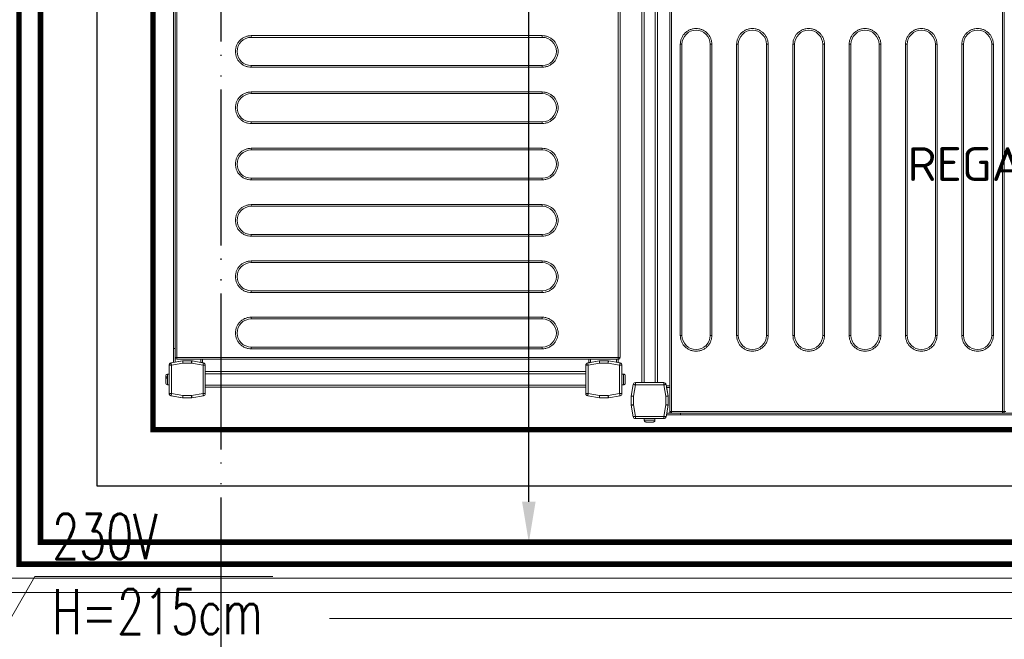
# Model space of a CAD drawing. Header units: metres. Extents: x 5541655 to 5588333, y 5589641 to 5627331.
# Tile 36 of 57: x 5585452 to 5585539, y 5626014 to 5626069. Entities that reach past the tile are written whole.
import ezdxf

# ---------------------------------------------------------------- set-up
doc = ezdxf.new("R2010")
doc.units = ezdxf.units.M
doc.header["$MEASUREMENT"] = 0
doc.linetypes.add('ACAD_ISO10W100', pattern=[18, 12, -3, 0, -3])
doc.layers.get('0').update_dxf_attribs({"linetype": 'CONTINUOUS', "lineweight": 18})
doc.layers.get('Defpoints').update_dxf_attribs({"linetype": 'CONTINUOUS'})
for name, color, linetype in [('2D- Siatka Modularna', 7, 'ACAD_ISO10W100'), ('Budowlane - Sciany Wew', 7, 'CONTINUOUS'), ('Komory', 132, 'CONTINUOUS'), ('Ściany', 51, 'CONTINUOUS')]:
    doc.layers.add(name, color=color, linetype=linetype)
doc.layers.add('CHLODNICTWO', color=94, linetype='CONTINUOUS', lineweight=20)
doc.layers.add('Regały', color=7, linetype='CONTINUOUS', true_color=0x00f000)
doc.styles.add('Arch-Dim', font='romans.shx', dxfattribs={"width": 0.75})
doc.styles.add('RomanS', font='romans.shx')
doc.linetypes.add('BATTING', pattern='A,0.0001,-0.1,[134,ltypeshp.shx,S=0.1,R=0,X=-0.1,Y=0],-0.2,[134,ltypeshp.shx,S=0.1,R=180,X=0.1,Y=0],-0.1', length=0.4001)
doc.linetypes.add('ZIGZAG', pattern='A,0.0001,-0.2,[131,ltypeshp.shx,S=0.2,R=0,X=-0.2,Y=0],-0.4,[131,ltypeshp.shx,S=0.2,R=180,X=0.2,Y=0],-0.2', length=0.8001)
doc.dimstyles.new('Standard 50', dxfattribs={"dimscale": 20, "dimtxt": 0.18, "dimasz": 0.18, "dimexe": 0.18, "dimexo": 0.0625, "dimgap": 0.09, "dimtad": 1, "dimdec": 1, "dimzin": 0, "dimdsep": 46, "dimtxsty": 'Arch-Dim', "dimcen": 0.09, "dimclrd": 2, "dimclre": 2, "dimclrt": 1, "dimadec": 0, "dimazin": 0, "dimtfac": 1, "dimtdec": 1, "dimtofl": 0, "dimtmove": 0, "dimatfit": 3, "dimfxl": 1, "dimtolj": 1, "dimtzin": 0, "dimarcsym": 0})

# ---------------------------------------------------------------- blocks, each defined once
blk = doc.blocks.new('*D500')
at = {"color": 2, "lineweight": -2}
for p, q in [((0, 1.25), (0, 46.971)), ((180, 1.25), (180, 46.971)), ((176.4, 43.371), (3.6, 43.371))]:
    blk.add_line(p, q, dxfattribs=at)
at = {"color": 2}
for points in [[(3.6, 43.971), (3.6, 42.771), (0, 43.371)], [(176.4, 42.771), (176.4, 43.971), (180, 43.371)]]:
    blk.add_solid(points, dxfattribs=at)
at = {"layer": 'Defpoints', "color": 0}
for p in [(0, 43.371), (0, 0), (180, 0)]:
    blk.add_point(p, dxfattribs=at)
at = {"color": 1, "insert": (90, 46.994), "char_height": 3.6, "attachment_point": 5, "style": 'Arch-Dim'}
blk.add_mtext('\\A1;180.0', dxfattribs=at)
blk = doc.blocks.new('*U51')
at = {"lineweight": 15}
for p, q in [((3.433, -0.665), (3.433, -39.865)), ((3.583, -0.665), (3.583, -39.865)), ((32.983, -39.865), (32.983, -0.665)), ((33.133, -0.665), (33.133, -39.865)), ((0.942, -3.509), (0.942, -37.3)), ((1.142, -3.509), (1.142, -37.3)), ((2.142, -3.509), (2.142, -37.3)), ((2.342, -3.509), (2.342, -37.3)), ((0.182, -37.465), (0, -38.5)), ((0, -38.5), (0.182, -37.465)), ((0.379, -37.5), (0.2, -38.517)), ((0.379, -37.3), (0.379, -37.5)), ((2.904, -37.3), (0.379, -37.3)), ((2.904, -37.5), (0.379, -37.5)), ((2.904, -37.5), (2.904, -37.3)), ((3.083, -38.517), (2.904, -37.5)), ((3.283, -38.5), (3.101, -37.465)), ((3.433, -37.575), (3.125, -37.575)), ((3.151, -37.725), (3.283, -38.475)), ((3.433, -37.725), (3.151, -37.725)), ((0, -38.5), (0, -39.283)), ((0, -39.3), (0, -38.5)), ((0, -39.283), (0.2, -39.283)), ((0.182, -40.335), (0, -39.3)), ((0.003, -39.317), (0.182, -40.335)), ((0.2, -38.517), (0.2, -39.283)), ((0.2, -39.283), (0.379, -40.3)), ((2.904, -40.3), (3.083, -39.283)), ((3.083, -39.283), (3.083, -38.517)), ((3.083, -39.283), (3.283, -39.283)), ((3.101, -40.335), (3.28, -39.317)), ((3.283, -39.3), (3.28, -39.317)), ((3.283, -38.475), (3.283, -38.5)), ((3.283, -39.283), (3.283, -38.5)), ((3.283, -39.283), (3.283, -39.3)), ((4.383, -40.175), (3.129, -40.175)), ((4.383, -40.025), (3.155, -40.025)), ((3.433, -39.865), (3.583, -39.865)), ((3.583, -39.865), (32.983, -39.865)), ((3.583, -39.865), (3.583, -40.012)), ((3.583, -40.012), (3.583, -40.015)), ((3.583, -40.015), (32.983, -40.015)), ((4.383, -40.015), (4.383, -40.025)), ((111.583, -40.025), (4.383, -40.025)), ((4.383, -40.025), (4.383, -40.175)), ((111.583, -40.175), (4.383, -40.175)), ((32.983, -39.865), (33.133, -39.865)), ((32.983, -40.012), (32.983, -39.865)), ((32.983, -40.015), (32.983, -40.012)), ((33.133, -39.865), (33.283, -39.865)), ((0.379, -40.3), (0.379, -40.5)), ((0.379, -40.3), (2.904, -40.3)), ((0.379, -40.5), (2.904, -40.5)), ((1.167, -40.5), (1.167, -40.65)), ((1.167, -40.65), (2.117, -40.65)), ((1.17, -40.68), (1.173, -40.68)), ((2.11, -40.68), (2.114, -40.68)), ((2.117, -40.65), (2.117, -40.5)), ((2.904, -40.5), (2.904, -40.3))]:
    blk.add_line(p, q, dxfattribs=at)
at = {"color": 253, "lineweight": 15, "true_color": 0xa6a6a6}
for p, q in [((4.363, -33.115), (4.363, -7.265)), ((4.363, -7.265), (4.513, -7.265)), ((4.513, -33.115), (4.513, -7.265)), ((7.013, -7.265), (7.013, -33.115)), ((7.163, -7.265), (7.013, -7.265)), ((7.163, -7.265), (7.163, -33.115)), ((9.363, -33.115), (9.363, -7.265)), ((9.363, -7.265), (9.513, -7.265)), ((9.513, -33.115), (9.513, -7.265)), ((12.013, -7.265), (12.013, -33.115)), ((12.163, -7.265), (12.013, -7.265)), ((12.163, -7.265), (12.163, -33.115)), ((14.363, -33.115), (14.363, -7.265)), ((14.363, -7.265), (14.513, -7.265)), ((14.513, -33.115), (14.513, -7.265)), ((17.013, -7.265), (17.013, -33.115)), ((17.163, -7.265), (17.013, -7.265)), ((17.163, -7.265), (17.163, -33.115)), ((19.363, -33.115), (19.363, -7.265)), ((19.363, -7.265), (19.513, -7.265)), ((19.513, -33.115), (19.513, -7.265)), ((22.013, -7.265), (22.013, -33.115)), ((22.163, -7.265), (22.013, -7.265)), ((22.163, -7.265), (22.163, -33.115)), ((24.363, -33.115), (24.363, -7.265)), ((24.363, -7.265), (24.513, -7.265)), ((24.513, -33.115), (24.513, -7.265)), ((27.013, -7.265), (27.013, -33.115)), ((27.163, -7.265), (27.013, -7.265)), ((27.163, -7.265), (27.163, -33.115)), ((29.363, -33.115), (29.363, -7.265)), ((29.363, -7.265), (29.513, -7.265)), ((29.513, -33.115), (29.513, -7.265)), ((32.013, -7.265), (32.013, -33.115)), ((32.163, -7.265), (32.013, -7.265)), ((32.163, -7.265), (32.163, -33.115)), ((4.513, -33.115), (4.363, -33.115)), ((7.163, -33.115), (7.013, -33.115)), ((9.513, -33.115), (9.363, -33.115)), ((12.163, -33.115), (12.013, -33.115)), ((14.513, -33.115), (14.363, -33.115)), ((17.163, -33.115), (17.013, -33.115)), ((19.513, -33.115), (19.363, -33.115)), ((22.163, -33.115), (22.013, -33.115)), ((24.513, -33.115), (24.363, -33.115)), ((27.163, -33.115), (27.013, -33.115)), ((29.513, -33.115), (29.363, -33.115)), ((32.163, -33.115), (32.013, -33.115))]:
    blk.add_line(p, q, dxfattribs=at)
at = {"lineweight": 15, "flags": 128}
for points in [[(0.379, -37.5), (0.341, -37.493), (0.304, -37.487), (0.27, -37.481), (0.24, -37.475), (0.216, -37.471), (0.197, -37.468), (0.186, -37.466), (0.182, -37.465)], [(3.101, -37.465), (3.097, -37.466), (3.086, -37.468), (3.068, -37.471), (3.043, -37.475), (3.013, -37.481), (2.979, -37.487), (2.942, -37.493), (2.904, -37.5)], [(3.125, -37.575), (3.125, -37.578), (3.127, -37.586), (3.129, -37.6), (3.132, -37.619), (3.136, -37.642), (3.141, -37.668), (3.146, -37.696), (3.151, -37.725)], [(0, -38.5), (0.004, -38.5), (0.015, -38.501), (0.034, -38.503), (0.059, -38.505), (0.089, -38.508), (0.123, -38.511), (0.161, -38.514), (0.2, -38.517)], [(0.2, -39.283), (0.162, -39.289), (0.125, -39.296), (0.091, -39.302), (0.061, -39.307), (0.036, -39.311), (0.018, -39.315), (0.007, -39.317), (0.003, -39.317)], [(3.083, -38.517), (3.118, -38.514), (3.152, -38.512), (3.183, -38.509), (3.212, -38.506), (3.236, -38.504), (3.256, -38.502), (3.271, -38.501), (3.28, -38.5), (3.283, -38.5)], [(3.28, -39.317), (3.276, -39.317), (3.265, -39.315), (3.247, -39.311), (3.222, -39.307), (3.193, -39.302), (3.159, -39.296), (3.122, -39.289), (3.083, -39.283)], [(0.182, -40.335), (0.186, -40.334), (0.197, -40.332), (0.216, -40.329), (0.24, -40.325), (0.27, -40.319), (0.304, -40.313), (0.341, -40.307), (0.379, -40.3)], [(2.904, -40.3), (2.942, -40.307), (2.979, -40.313), (3.013, -40.319), (3.043, -40.325), (3.068, -40.329), (3.086, -40.332), (3.097, -40.334), (3.101, -40.335)]]:
    blk.add_lwpolyline(points, dxfattribs=at)
at = {"color": 253, "lineweight": 15, "true_color": 0xa6a6a6}
for centre, start, end in [((5.763, -7.265), 0, 180), ((10.763, -7.265), 0, 180), ((15.763, -7.265), 0, 180), ((20.763, -7.265), 0, 180), ((25.763, -7.265), 0, 180), ((30.763, -7.265), 0, 180), ((5.763, -33.115), 180, 0), ((10.763, -33.115), 180, 0), ((15.763, -33.115), 180, 0), ((20.763, -33.115), 180, 0), ((25.763, -33.115), 180, 0), ((30.763, -33.115), 180, 0)]:
    blk.add_arc(centre, 1.25, start, end, dxfattribs=at)
at = {"lineweight": 15}
for centre, radius, start, end in [((0.379, -37.5), 0.2, 90, 170), ((0.379, -37.5), 0.2, 90, 170), ((2.904, -37.5), 0.2, 10, 90), ((0.2, -39.283), 0.2, 180, 190), ((3.083, -39.283), 0.2, 350, 0), ((0.379, -40.3), 0.2, 190, 270), ((0.379, -40.3), 0.2, 190, 270), ((1.317, -40.65), 0.15, 180, 191.53696), ((1.967, -40.65), 0.15, 348.46304, 0), ((2.904, -40.3), 0.2, 270, 350)]:
    blk.add_arc(centre, radius, start, end, dxfattribs=at)
at = {"color": 253, "lineweight": 15, "true_color": 0xa6a6a6}
for points, knots in [([(4.363, -7.265), (4.368, -7.18), (4.377, -7.004), (4.455, -6.743), (4.584, -6.492), (4.766, -6.268), (4.99, -6.086), (5.241, -5.956), (5.502, -5.881), (5.763, -5.857), (6.024, -5.881), (6.285, -5.956), (6.536, -6.086), (6.76, -6.268), (6.942, -6.492), (7.071, -6.743), (7.149, -7.004), (7.159, -7.18), (7.163, -7.265)], [0, 0, 0, 0, 0.058258, 0.120006, 0.18432, 0.25, 0.31568, 0.379994, 0.441742, 0.5, 0.558258, 0.620006, 0.68432, 0.75, 0.81568, 0.879994, 0.941742, 1, 1, 1, 1]), ([(9.363, -7.265), (9.368, -7.18), (9.377, -7.004), (9.455, -6.743), (9.584, -6.492), (9.766, -6.268), (9.99, -6.086), (10.241, -5.956), (10.502, -5.881), (10.763, -5.857), (11.024, -5.881), (11.285, -5.956), (11.536, -6.086), (11.76, -6.268), (11.942, -6.492), (12.071, -6.743), (12.149, -7.004), (12.159, -7.18), (12.163, -7.265)], [0, 0, 0, 0, 0.058258, 0.120006, 0.18432, 0.25, 0.31568, 0.379994, 0.441742, 0.5, 0.558258, 0.620006, 0.68432, 0.75, 0.81568, 0.879994, 0.941742, 1, 1, 1, 1]), ([(14.363, -7.265), (14.368, -7.18), (14.377, -7.004), (14.455, -6.743), (14.584, -6.492), (14.766, -6.268), (14.99, -6.086), (15.241, -5.956), (15.502, -5.881), (15.763, -5.857), (16.024, -5.881), (16.285, -5.956), (16.536, -6.086), (16.76, -6.268), (16.942, -6.492), (17.071, -6.743), (17.149, -7.004), (17.159, -7.18), (17.163, -7.265)], [0, 0, 0, 0, 0.058258, 0.120006, 0.18432, 0.25, 0.31568, 0.379994, 0.441742, 0.5, 0.558258, 0.620006, 0.68432, 0.75, 0.81568, 0.879994, 0.941742, 1, 1, 1, 1]), ([(19.363, -7.265), (19.368, -7.18), (19.377, -7.004), (19.455, -6.743), (19.584, -6.492), (19.766, -6.268), (19.99, -6.086), (20.241, -5.956), (20.502, -5.881), (20.763, -5.857), (21.024, -5.881), (21.285, -5.956), (21.536, -6.086), (21.76, -6.268), (21.942, -6.492), (22.071, -6.743), (22.149, -7.004), (22.159, -7.18), (22.163, -7.265)], [0, 0, 0, 0, 0.058258, 0.120006, 0.18432, 0.25, 0.31568, 0.379994, 0.441742, 0.5, 0.558258, 0.620006, 0.68432, 0.75, 0.81568, 0.879994, 0.941742, 1, 1, 1, 1]), ([(24.363, -7.265), (24.368, -7.18), (24.377, -7.004), (24.455, -6.743), (24.584, -6.492), (24.766, -6.268), (24.99, -6.086), (25.241, -5.956), (25.502, -5.881), (25.763, -5.857), (26.024, -5.881), (26.285, -5.956), (26.536, -6.086), (26.76, -6.268), (26.942, -6.492), (27.071, -6.743), (27.149, -7.004), (27.159, -7.18), (27.163, -7.265)], [0, 0, 0, 0, 0.058258, 0.120006, 0.18432, 0.25, 0.31568, 0.379994, 0.441742, 0.5, 0.558258, 0.620006, 0.68432, 0.75, 0.81568, 0.879994, 0.941742, 1, 1, 1, 1]), ([(29.363, -7.265), (29.368, -7.18), (29.377, -7.004), (29.455, -6.743), (29.584, -6.492), (29.766, -6.268), (29.99, -6.086), (30.241, -5.956), (30.502, -5.881), (30.763, -5.857), (31.024, -5.881), (31.285, -5.956), (31.536, -6.086), (31.76, -6.268), (31.942, -6.492), (32.071, -6.743), (32.149, -7.004), (32.159, -7.18), (32.163, -7.265)], [0, 0, 0, 0, 0.058258, 0.120006, 0.18432, 0.25, 0.31568, 0.379994, 0.441742, 0.5, 0.558258, 0.620006, 0.68432, 0.75, 0.81568, 0.879994, 0.941742, 1, 1, 1, 1]), ([(7.163, -33.115), (7.159, -33.2), (7.149, -33.376), (7.071, -33.637), (6.942, -33.888), (6.76, -34.112), (6.536, -34.294), (6.285, -34.424), (6.024, -34.499), (5.763, -34.523), (5.502, -34.499), (5.241, -34.424), (4.99, -34.294), (4.766, -34.112), (4.584, -33.888), (4.455, -33.637), (4.377, -33.376), (4.368, -33.2), (4.363, -33.115)], [0, 0, 0, 0, 0.058258, 0.120006, 0.18432, 0.25, 0.31568, 0.379994, 0.441742, 0.5, 0.558258, 0.620006, 0.68432, 0.75, 0.81568, 0.879994, 0.941742, 1, 1, 1, 1]), ([(12.163, -33.115), (12.159, -33.2), (12.149, -33.376), (12.071, -33.637), (11.942, -33.888), (11.76, -34.112), (11.536, -34.294), (11.285, -34.424), (11.024, -34.499), (10.763, -34.523), (10.502, -34.499), (10.241, -34.424), (9.99, -34.294), (9.766, -34.112), (9.584, -33.888), (9.455, -33.637), (9.377, -33.376), (9.368, -33.2), (9.363, -33.115)], [0, 0, 0, 0, 0.058258, 0.120006, 0.18432, 0.25, 0.31568, 0.379994, 0.441742, 0.5, 0.558258, 0.620006, 0.68432, 0.75, 0.81568, 0.879994, 0.941742, 1, 1, 1, 1]), ([(17.163, -33.115), (17.159, -33.2), (17.149, -33.376), (17.071, -33.637), (16.942, -33.888), (16.76, -34.112), (16.536, -34.294), (16.285, -34.424), (16.024, -34.499), (15.763, -34.523), (15.502, -34.499), (15.241, -34.424), (14.99, -34.294), (14.766, -34.112), (14.584, -33.888), (14.455, -33.637), (14.377, -33.376), (14.368, -33.2), (14.363, -33.115)], [0, 0, 0, 0, 0.058258, 0.120006, 0.18432, 0.25, 0.31568, 0.379994, 0.441742, 0.5, 0.558258, 0.620006, 0.68432, 0.75, 0.81568, 0.879994, 0.941742, 1, 1, 1, 1]), ([(22.163, -33.115), (22.159, -33.2), (22.149, -33.376), (22.071, -33.637), (21.942, -33.888), (21.76, -34.112), (21.536, -34.294), (21.285, -34.424), (21.024, -34.499), (20.763, -34.523), (20.502, -34.499), (20.241, -34.424), (19.99, -34.294), (19.766, -34.112), (19.584, -33.888), (19.455, -33.637), (19.377, -33.376), (19.368, -33.2), (19.363, -33.115)], [0, 0, 0, 0, 0.058258, 0.120006, 0.18432, 0.25, 0.31568, 0.379994, 0.441742, 0.5, 0.558258, 0.620006, 0.684321, 0.75, 0.81568, 0.879994, 0.941742, 1, 1, 1, 1]), ([(27.163, -33.115), (27.159, -33.2), (27.149, -33.376), (27.071, -33.637), (26.942, -33.888), (26.76, -34.112), (26.536, -34.294), (26.285, -34.424), (26.024, -34.499), (25.763, -34.523), (25.502, -34.499), (25.241, -34.424), (24.99, -34.294), (24.766, -34.112), (24.584, -33.888), (24.455, -33.637), (24.377, -33.376), (24.368, -33.2), (24.363, -33.115)], [0, 0, 0, 0, 0.058258, 0.1200056, 0.1843204, 0.2500002, 0.3156797, 0.3799945, 0.4417421, 0.4999999, 0.558258, 0.6200056, 0.6843204, 0.7499999, 0.8156797, 0.8799945, 0.941742, 1, 1, 1, 1]), ([(32.163, -33.115), (32.159, -33.2), (32.149, -33.376), (32.071, -33.637), (31.942, -33.888), (31.76, -34.112), (31.536, -34.294), (31.285, -34.424), (31.024, -34.499), (30.763, -34.523), (30.502, -34.499), (30.241, -34.424), (29.99, -34.294), (29.766, -34.112), (29.584, -33.888), (29.455, -33.637), (29.377, -33.376), (29.368, -33.2), (29.363, -33.115)], [0, 0, 0, 0, 0.058258, 0.1200056, 0.1843204, 0.2499999, 0.3156794, 0.3799942, 0.4417421, 0.4999999, 0.5582581, 0.6200057, 0.6843205, 0.7499999, 0.8156797, 0.8799945, 0.941742, 1, 1, 1, 1])]:
    blk.add_open_spline(points, degree=3, knots=knots, dxfattribs=at)
at = {"lineweight": 15}
for points, knots in [([(3.433, -39.863), (3.435, -39.882), (3.439, -39.92), (3.467, -39.96), (3.497, -39.985), (3.523, -40), (3.553, -40.009), (3.573, -40.011), (3.583, -40.012)], [0, 0, 0, 0, 0.238266, 0.485424, 0.612038, 0.739974, 0.869231, 1, 1, 1, 1]), ([(32.983, -40.012), (32.993, -40.011), (33.014, -40.009), (33.043, -40), (33.07, -39.985), (33.1, -39.96), (33.128, -39.92), (33.131, -39.882), (33.133, -39.863)], [0, 0, 0, 0, 0.130769, 0.260023, 0.387959, 0.514574, 0.761734, 1, 1, 1, 1]), ([(1.173, -40.68), (1.178, -40.696), (1.188, -40.728), (1.223, -40.767), (1.268, -40.794), (1.304, -40.798), (1.322, -40.8)], [0, 0, 0, 0, 0.243643, 0.487245, 0.731956, 1, 1, 1, 1]), ([(1.322, -40.8), (1.332, -40.8), (1.353, -40.8), (1.43, -40.8), (1.53, -40.8), (1.642, -40.8), (1.753, -40.8), (1.853, -40.8), (1.93, -40.8), (1.951, -40.8), (1.961, -40.8)], [0, 0, 0, 0, 0.121175, 0.250001, 0.378823, 0.5, 0.621177, 0.749999, 0.878825, 1, 1, 1, 1]), ([(1.961, -40.8), (1.978, -40.798), (2.013, -40.795), (2.058, -40.769), (2.094, -40.73), (2.105, -40.697), (2.11, -40.68)], [0, 0, 0, 0, 0.250219, 0.500551, 0.74815, 1, 1, 1, 1])]:
    blk.add_open_spline(points, degree=3, knots=knots, dxfattribs=at)
at = {"color": 7, "insert": (58, -20.4), "char_height": 3, "width": 116, "attachment_point": 5, "style": 'RomanS'}
blk.add_mtext('REGAŁ CHŁODNICZY MAGAZYNOWY\\P1160x408mm', dxfattribs=at)
blk = doc.blocks.new('*U238')
at = {"lineweight": 15}
for p, q in [((1.726, 0), (1.819, 0)), ((0.182, -0.465), (0, -1.5)), ((0.182, -0.474), (0, -1.509)), ((0.379, -0.509), (0.2, -1.526)), ((2.904, -0.3), (0.379, -0.3)), ((0.379, -0.309), (0.379, -0.509)), ((2.904, -0.309), (0.379, -0.309)), ((2.904, -0.509), (0.379, -0.509)), ((1.167, -0.15), (1.167, -0.3)), ((2.117, -0.15), (1.167, -0.15)), ((1.876, -0.12), (1.765, -0.12)), ((2.117, -0.3), (2.117, -0.15)), ((2.904, -0.509), (2.904, -0.309)), ((3.083, -1.526), (2.904, -0.509)), ((3.283, -1.5), (3.101, -0.465)), ((3.283, -1.509), (3.101, -0.474)), ((4.383, -0.675), (3.138, -0.675)), ((4.383, -0.825), (3.164, -0.825)), ((3.583, -0.879), (3.583, -0.835)), ((42.983, -0.835), (3.583, -0.835)), ((4.383, -0.675), (151.283, -0.675)), ((4.383, -0.825), (4.383, -0.675)), ((4.383, -0.825), (151.283, -0.825)), ((4.383, -0.835), (4.383, -0.825)), ((0, -1.5), (0, -2.3)), ((0, -1.509), (0, -2.291)), ((0.2, -1.526), (0.2, -2.291)), ((3.083, -2.291), (3.083, -1.526)), ((3.283, -1.509), (3.283, -1.5)), ((3.283, -2.291), (3.283, -1.509)), ((3.583, -0.985), (3.433, -0.985)), ((3.433, -0.985), (3.433, -40.185)), ((3.583, -0.985), (3.583, -0.879)), ((3.583, -0.985), (3.583, -40.185)), ((42.983, -0.985), (3.583, -0.985)), ((0, -2.291), (0.2, -2.291)), ((0, -2.3), (0, -2.302)), ((0.003, -2.326), (0.182, -3.343)), ((0.2, -2.291), (0.379, -3.309)), ((2.904, -3.309), (3.083, -2.291)), ((3.083, -2.291), (3.283, -2.291)), ((3.101, -3.343), (3.28, -2.326)), ((3.283, -2.375), (3.151, -3.125)), ((3.283, -2.3), (3.283, -2.291)), ((3.283, -2.3), (3.283, -2.375)), ((3.283, -2.301), (3.283, -2.3)), ((0.379, -3.309), (2.904, -3.309)), ((0.379, -3.309), (0.379, -3.509)), ((2.904, -3.509), (2.904, -3.309)), ((3.433, -3.275), (3.125, -3.275)), ((3.433, -3.125), (3.151, -3.125)), ((0.379, -3.509), (2.904, -3.509)), ((0.942, -3.509), (0.942, -37.3)), ((1.142, -3.509), (1.142, -37.3)), ((2.142, -3.509), (2.142, -37.3)), ((2.342, -3.509), (2.342, -37.3)), ((0.182, -37.465), (0, -38.5)), ((0, -38.5), (0.182, -37.465)), ((0.379, -37.5), (0.2, -38.517)), ((0.379, -37.3), (0.379, -37.5)), ((2.904, -37.3), (0.379, -37.3)), ((2.904, -37.5), (0.379, -37.5)), ((2.904, -37.5), (2.904, -37.3)), ((3.083, -38.517), (2.904, -37.5)), ((3.283, -38.5), (3.101, -37.465)), ((3.433, -37.575), (3.125, -37.575)), ((3.151, -37.725), (3.283, -38.475)), ((3.433, -37.725), (3.151, -37.725)), ((0, -38.5), (0, -39.283)), ((0, -39.3), (0, -38.5)), ((0, -39.283), (0.2, -39.283)), ((0.182, -40.335), (0, -39.3)), ((0.003, -39.317), (0.182, -40.335)), ((0.2, -38.517), (0.2, -39.283)), ((0.2, -39.283), (0.379, -40.3)), ((2.904, -40.3), (3.083, -39.283)), ((3.083, -39.283), (3.083, -38.517)), ((3.083, -39.283), (3.283, -39.283)), ((3.101, -40.335), (3.28, -39.317)), ((3.283, -39.3), (3.28, -39.317)), ((3.283, -38.475), (3.283, -38.5)), ((3.283, -39.283), (3.283, -38.5)), ((3.283, -39.283), (3.283, -39.3)), ((3.433, -40.175), (3.129, -40.175)), ((3.433, -40.025), (3.155, -40.025)), ((3.433, -40.185), (3.583, -40.185)), ((3.583, -40.185), (42.983, -40.185)), ((3.583, -40.185), (3.583, -40.332)), ((0.379, -40.3), (2.904, -40.3)), ((0.379, -40.3), (0.379, -40.5)), ((0.379, -40.5), (2.904, -40.5)), ((1.167, -40.5), (1.167, -40.65)), ((1.167, -40.65), (2.117, -40.65)), ((1.17, -40.68), (1.173, -40.68)), ((2.11, -40.68), (2.114, -40.68)), ((2.117, -40.65), (2.117, -40.5)), ((2.904, -40.5), (2.904, -40.3)), ((3.583, -40.332), (3.583, -40.335)), ((3.583, -40.335), (42.983, -40.335))]:
    blk.add_line(p, q, dxfattribs=at)
at = {"color": 253, "lineweight": 15, "true_color": 0xa6a6a6}
for p, q in [((4.363, -33.435), (4.363, -7.585)), ((4.363, -7.585), (4.513, -7.585)), ((4.513, -33.435), (4.513, -7.585)), ((7.013, -7.585), (7.013, -33.435)), ((7.163, -7.585), (7.013, -7.585)), ((7.163, -7.585), (7.163, -33.435)), ((9.363, -33.435), (9.363, -7.585)), ((9.363, -7.585), (9.513, -7.585)), ((9.513, -33.435), (9.513, -7.585)), ((12.013, -7.585), (12.013, -33.435)), ((12.163, -7.585), (12.013, -7.585)), ((12.163, -7.585), (12.163, -33.435)), ((14.363, -33.435), (14.363, -7.585)), ((14.363, -7.585), (14.513, -7.585)), ((14.513, -33.435), (14.513, -7.585)), ((17.013, -7.585), (17.013, -33.435)), ((17.163, -7.585), (17.013, -7.585)), ((17.163, -7.585), (17.163, -33.435)), ((19.363, -33.435), (19.363, -7.585)), ((19.363, -7.585), (19.513, -7.585)), ((19.513, -33.435), (19.513, -7.585)), ((22.013, -7.585), (22.013, -33.435)), ((22.163, -7.585), (22.013, -7.585)), ((22.163, -7.585), (22.163, -33.435)), ((24.363, -33.435), (24.363, -7.585)), ((24.363, -7.585), (24.513, -7.585)), ((24.513, -33.435), (24.513, -7.585)), ((27.013, -7.585), (27.013, -33.435)), ((27.163, -7.585), (27.013, -7.585)), ((27.163, -7.585), (27.163, -33.435)), ((29.363, -33.435), (29.363, -7.585)), ((29.363, -7.585), (29.513, -7.585)), ((29.513, -33.435), (29.513, -7.585)), ((32.013, -7.585), (32.013, -33.435)), ((32.163, -7.585), (32.013, -7.585)), ((32.163, -7.585), (32.163, -33.435)), ((4.513, -33.435), (4.363, -33.435)), ((7.163, -33.435), (7.013, -33.435)), ((9.513, -33.435), (9.363, -33.435)), ((12.163, -33.435), (12.013, -33.435)), ((14.513, -33.435), (14.363, -33.435)), ((17.163, -33.435), (17.013, -33.435)), ((19.513, -33.435), (19.363, -33.435)), ((22.163, -33.435), (22.013, -33.435)), ((24.513, -33.435), (24.363, -33.435)), ((27.163, -33.435), (27.013, -33.435)), ((29.513, -33.435), (29.363, -33.435)), ((32.163, -33.435), (32.013, -33.435))]:
    blk.add_line(p, q, dxfattribs=at)
at = {"lineweight": 15, "flags": 128}
for points in [[(0.379, -0.509), (0.341, -0.502), (0.304, -0.495), (0.27, -0.489), (0.24, -0.484), (0.216, -0.48), (0.197, -0.477), (0.186, -0.475), (0.182, -0.474)], [(3.101, -0.474), (3.097, -0.475), (3.086, -0.477), (3.068, -0.48), (3.043, -0.484), (3.013, -0.489), (2.979, -0.495), (2.942, -0.502), (2.904, -0.509)], [(0, -1.509), (0.003, -1.509), (0.012, -1.51), (0.027, -1.511), (0.047, -1.513), (0.071, -1.515), (0.1, -1.517), (0.132, -1.52), (0.165, -1.523), (0.2, -1.526)], [(3.083, -1.526), (3.122, -1.523), (3.16, -1.52), (3.194, -1.517), (3.225, -1.514), (3.249, -1.512), (3.268, -1.51), (3.279, -1.509), (3.283, -1.509)], [(0.2, -2.291), (0.162, -2.298), (0.125, -2.305), (0.091, -2.311), (0.061, -2.316), (0.036, -2.32), (0.018, -2.323), (0.007, -2.325), (0.003, -2.326)], [(3.28, -2.326), (3.276, -2.325), (3.265, -2.323), (3.247, -2.32), (3.222, -2.316), (3.193, -2.311), (3.159, -2.305), (3.122, -2.298), (3.083, -2.291)], [(0.182, -3.343), (0.186, -3.343), (0.197, -3.341), (0.216, -3.338), (0.24, -3.333), (0.27, -3.328), (0.304, -3.322), (0.341, -3.316), (0.379, -3.309)], [(2.904, -3.309), (2.942, -3.316), (2.979, -3.322), (3.013, -3.328), (3.043, -3.333), (3.068, -3.338), (3.086, -3.341), (3.097, -3.343), (3.101, -3.343)], [(3.151, -3.125), (3.146, -3.154), (3.141, -3.182), (3.136, -3.208), (3.132, -3.231), (3.129, -3.25), (3.127, -3.264), (3.125, -3.272), (3.125, -3.275)], [(0.379, -37.5), (0.341, -37.493), (0.304, -37.487), (0.27, -37.481), (0.24, -37.475), (0.216, -37.471), (0.197, -37.468), (0.186, -37.466), (0.182, -37.465)], [(3.101, -37.465), (3.097, -37.466), (3.086, -37.468), (3.068, -37.471), (3.043, -37.475), (3.013, -37.481), (2.979, -37.487), (2.942, -37.493), (2.904, -37.5)], [(3.125, -37.575), (3.125, -37.578), (3.127, -37.586), (3.129, -37.6), (3.132, -37.619), (3.136, -37.642), (3.141, -37.668), (3.146, -37.696), (3.151, -37.725)], [(0, -38.5), (0.004, -38.5), (0.015, -38.501), (0.034, -38.503), (0.059, -38.505), (0.089, -38.508), (0.123, -38.511), (0.161, -38.514), (0.2, -38.517)], [(0.2, -39.283), (0.162, -39.289), (0.125, -39.296), (0.091, -39.302), (0.061, -39.307), (0.036, -39.311), (0.018, -39.315), (0.007, -39.317), (0.003, -39.317)], [(3.083, -38.517), (3.118, -38.514), (3.152, -38.512), (3.183, -38.509), (3.212, -38.506), (3.236, -38.504), (3.256, -38.502), (3.271, -38.501), (3.28, -38.5), (3.283, -38.5)], [(3.28, -39.317), (3.276, -39.317), (3.265, -39.315), (3.247, -39.311), (3.222, -39.307), (3.193, -39.302), (3.159, -39.296), (3.122, -39.289), (3.083, -39.283)], [(0.182, -40.335), (0.186, -40.334), (0.197, -40.332), (0.216, -40.329), (0.24, -40.325), (0.27, -40.319), (0.304, -40.313), (0.341, -40.307), (0.379, -40.3)], [(2.904, -40.3), (2.942, -40.307), (2.979, -40.313), (3.013, -40.319), (3.043, -40.325), (3.068, -40.329), (3.086, -40.332), (3.097, -40.334), (3.101, -40.335)]]:
    blk.add_lwpolyline(points, dxfattribs=at)
at = {"lineweight": 15}
for centre, radius, start, end in [((0.379, -0.5), 0.2, 90, 170), ((0.379, -0.509), 0.2, 90, 170), ((1.317, -0.15), 0.15, 90, 180), ((1.967, -0.15), 0.15, 0, 90), ((2.904, -0.5), 0.2, 10, 90), ((2.904, -0.509), 0.2, 10, 90), ((3.583, -0.985), 0.15, 90, 180), ((0.2, -2.291), 0.2, 180, 190), ((3.083, -2.291), 0.2, 350, 0), ((0.379, -3.309), 0.2, 190, 270), ((2.904, -3.309), 0.2, 270, 350), ((0.379, -37.5), 0.2, 90, 170), ((0.379, -37.5), 0.2, 90, 170), ((2.904, -37.5), 0.2, 10, 90), ((0.2, -39.283), 0.2, 180, 190), ((3.083, -39.283), 0.2, 350, 0), ((0.379, -40.3), 0.2, 190, 270), ((0.379, -40.3), 0.2, 190, 270), ((1.317, -40.65), 0.15, 180, 191.53696), ((1.967, -40.65), 0.15, 348.46304, 0), ((2.904, -40.3), 0.2, 270, 350)]:
    blk.add_arc(centre, radius, start, end, dxfattribs=at)
at = {"color": 253, "lineweight": 15, "true_color": 0xa6a6a6}
for centre, start, end in [((5.763, -7.585), 0, 180), ((10.763, -7.585), 0, 180), ((15.763, -7.585), 0, 180), ((20.763, -7.585), 0, 180), ((25.763, -7.585), 0, 180), ((30.763, -7.585), 0, 180), ((5.763, -33.435), 180, 0), ((10.763, -33.435), 180, 0), ((15.763, -33.435), 180, 0), ((20.763, -33.435), 180, 0), ((25.763, -33.435), 180, 0), ((30.763, -33.435), 180, 0)]:
    blk.add_arc(centre, 1.25, start, end, dxfattribs=at)
at = {"lineweight": 15}
for points, knots in [([(1.708, 0), (1.672, 0), (1.597, 0), (1.486, 0), (1.395, 0), (1.338, 0), (1.312, 0), (1.318, 0), (1.319, 0)], [0, 0, 0, 0, 0.188945, 0.389816, 0.590684, 0.779625, 0.968579, 1, 1, 1, 1]), ([(1.765, -0.12), (1.763, -0.104), (1.759, -0.072), (1.746, -0.033), (1.729, -0.006), (1.715, -0.002), (1.708, 0)], [0, 0, 0, 0, 0.243636, 0.487267, 0.73198, 1, 1, 1, 1]), ([(1.921, 0), (1.915, 0), (1.893, 0), (1.849, 0), (1.819, 0)], [0, 0, 0, 0, 0.31192, 1, 1, 1, 1]), ([(1.819, 0), (1.826, -0.002), (1.839, -0.005), (1.856, -0.031), (1.87, -0.07), (1.874, -0.103), (1.876, -0.12)], [0, 0, 0, 0, 0.250222, 0.500532, 0.748158, 1, 1, 1, 1]), ([(3.433, -40.183), (3.435, -40.202), (3.439, -40.24), (3.467, -40.28), (3.497, -40.305), (3.523, -40.32), (3.553, -40.329), (3.573, -40.331), (3.583, -40.332)], [0, 0, 0, 0, 0.238266, 0.485424, 0.612038, 0.739974, 0.869231, 1, 1, 1, 1]), ([(1.173, -40.68), (1.178, -40.696), (1.188, -40.728), (1.223, -40.767), (1.268, -40.794), (1.304, -40.798), (1.322, -40.8)], [0, 0, 0, 0, 0.243643, 0.487245, 0.731956, 1, 1, 1, 1]), ([(1.322, -40.8), (1.332, -40.8), (1.353, -40.8), (1.43, -40.8), (1.53, -40.8), (1.642, -40.8), (1.753, -40.8), (1.853, -40.8), (1.93, -40.8), (1.951, -40.8), (1.961, -40.8)], [0, 0, 0, 0, 0.121175, 0.250001, 0.378823, 0.5, 0.621177, 0.749999, 0.878825, 1, 1, 1, 1]), ([(1.961, -40.8), (1.978, -40.798), (2.013, -40.795), (2.058, -40.769), (2.094, -40.73), (2.105, -40.697), (2.11, -40.68)], [0, 0, 0, 0, 0.250219, 0.500551, 0.74815, 1, 1, 1, 1])]:
    blk.add_open_spline(points, degree=3, knots=knots, dxfattribs=at)
at = {"color": 253, "lineweight": 15, "true_color": 0xa6a6a6}
for points, knots in [([(4.363, -7.585), (4.368, -7.5), (4.377, -7.324), (4.455, -7.063), (4.584, -6.812), (4.766, -6.588), (4.99, -6.406), (5.241, -6.276), (5.502, -6.201), (5.763, -6.177), (6.024, -6.201), (6.285, -6.276), (6.536, -6.406), (6.76, -6.588), (6.942, -6.812), (7.071, -7.063), (7.149, -7.324), (7.159, -7.5), (7.163, -7.585)], [0, 0, 0, 0, 0.058258, 0.120006, 0.18432, 0.25, 0.315679, 0.379994, 0.441742, 0.5, 0.558258, 0.620006, 0.684321, 0.75, 0.81568, 0.879994, 0.941742, 1, 1, 1, 1]), ([(9.363, -7.585), (9.368, -7.5), (9.377, -7.324), (9.455, -7.063), (9.584, -6.812), (9.766, -6.588), (9.99, -6.406), (10.241, -6.276), (10.502, -6.201), (10.763, -6.177), (11.024, -6.201), (11.285, -6.276), (11.536, -6.406), (11.76, -6.588), (11.942, -6.812), (12.071, -7.063), (12.149, -7.324), (12.159, -7.5), (12.163, -7.585)], [0, 0, 0, 0, 0.058258, 0.120006, 0.18432, 0.25, 0.315679, 0.379994, 0.441742, 0.5, 0.558258, 0.620006, 0.684321, 0.75, 0.81568, 0.879994, 0.941742, 1, 1, 1, 1]), ([(14.363, -7.585), (14.368, -7.5), (14.377, -7.324), (14.455, -7.063), (14.584, -6.812), (14.766, -6.588), (14.99, -6.406), (15.241, -6.276), (15.502, -6.201), (15.763, -6.177), (16.024, -6.201), (16.285, -6.276), (16.536, -6.406), (16.76, -6.588), (16.942, -6.812), (17.071, -7.063), (17.149, -7.324), (17.159, -7.5), (17.163, -7.585)], [0, 0, 0, 0, 0.058258, 0.120006, 0.18432, 0.25, 0.315679, 0.379994, 0.441742, 0.5, 0.558258, 0.620006, 0.684321, 0.75, 0.81568, 0.879994, 0.941742, 1, 1, 1, 1]), ([(19.363, -7.585), (19.368, -7.5), (19.377, -7.324), (19.455, -7.063), (19.584, -6.812), (19.766, -6.588), (19.99, -6.406), (20.241, -6.276), (20.502, -6.201), (20.763, -6.177), (21.024, -6.201), (21.285, -6.276), (21.536, -6.406), (21.76, -6.588), (21.942, -6.812), (22.071, -7.063), (22.149, -7.324), (22.159, -7.5), (22.163, -7.585)], [0, 0, 0, 0, 0.058258, 0.120006, 0.18432, 0.25, 0.315679, 0.379994, 0.441742, 0.5, 0.558258, 0.620006, 0.684321, 0.75, 0.81568, 0.879994, 0.941742, 1, 1, 1, 1]), ([(24.363, -7.585), (24.368, -7.5), (24.377, -7.324), (24.455, -7.063), (24.584, -6.812), (24.766, -6.588), (24.99, -6.406), (25.241, -6.276), (25.502, -6.201), (25.763, -6.177), (26.024, -6.201), (26.285, -6.276), (26.536, -6.406), (26.76, -6.588), (26.942, -6.812), (27.071, -7.063), (27.149, -7.324), (27.159, -7.5), (27.163, -7.585)], [0, 0, 0, 0, 0.058258, 0.120006, 0.18432, 0.25, 0.315679, 0.379994, 0.441742, 0.5, 0.558258, 0.620006, 0.68432, 0.75, 0.81568, 0.879994, 0.941742, 1, 1, 1, 1]), ([(29.363, -7.585), (29.368, -7.5), (29.377, -7.324), (29.455, -7.063), (29.584, -6.812), (29.766, -6.588), (29.99, -6.406), (30.241, -6.276), (30.502, -6.201), (30.763, -6.177), (31.024, -6.201), (31.285, -6.276), (31.536, -6.406), (31.76, -6.588), (31.942, -6.812), (32.071, -7.063), (32.149, -7.324), (32.159, -7.5), (32.163, -7.585)], [0, 0, 0, 0, 0.058258, 0.120006, 0.18432, 0.25, 0.315679, 0.379994, 0.441742, 0.5, 0.558258, 0.620006, 0.684321, 0.75, 0.81568, 0.879994, 0.941742, 1, 1, 1, 1]), ([(7.163, -33.435), (7.159, -33.52), (7.149, -33.696), (7.071, -33.957), (6.942, -34.208), (6.76, -34.432), (6.536, -34.614), (6.285, -34.744), (6.024, -34.819), (5.763, -34.843), (5.502, -34.819), (5.241, -34.744), (4.99, -34.614), (4.766, -34.432), (4.584, -34.208), (4.455, -33.957), (4.377, -33.696), (4.368, -33.52), (4.363, -33.435)], [0, 0, 0, 0, 0.058258, 0.120006, 0.18432, 0.25, 0.31568, 0.379994, 0.441742, 0.5, 0.558258, 0.620006, 0.68432, 0.75, 0.81568, 0.879994, 0.941742, 1, 1, 1, 1]), ([(12.163, -33.435), (12.159, -33.52), (12.149, -33.696), (12.071, -33.957), (11.942, -34.208), (11.76, -34.432), (11.536, -34.614), (11.285, -34.744), (11.024, -34.819), (10.763, -34.843), (10.502, -34.819), (10.241, -34.744), (9.99, -34.614), (9.766, -34.432), (9.584, -34.208), (9.455, -33.957), (9.377, -33.696), (9.368, -33.52), (9.363, -33.435)], [0, 0, 0, 0, 0.058258, 0.120006, 0.18432, 0.25, 0.31568, 0.379994, 0.441742, 0.5, 0.558258, 0.620006, 0.68432, 0.75, 0.81568, 0.879994, 0.941742, 1, 1, 1, 1]), ([(17.163, -33.435), (17.159, -33.52), (17.149, -33.696), (17.071, -33.957), (16.942, -34.208), (16.76, -34.432), (16.536, -34.614), (16.285, -34.744), (16.024, -34.819), (15.763, -34.843), (15.502, -34.819), (15.241, -34.744), (14.99, -34.614), (14.766, -34.432), (14.584, -34.208), (14.455, -33.957), (14.377, -33.696), (14.368, -33.52), (14.363, -33.435)], [0, 0, 0, 0, 0.058258, 0.120006, 0.18432, 0.25, 0.31568, 0.379994, 0.441742, 0.5, 0.558258, 0.620006, 0.68432, 0.75, 0.81568, 0.879994, 0.941742, 1, 1, 1, 1]), ([(22.163, -33.435), (22.159, -33.52), (22.149, -33.696), (22.071, -33.957), (21.942, -34.208), (21.76, -34.432), (21.536, -34.614), (21.285, -34.744), (21.024, -34.819), (20.763, -34.843), (20.502, -34.819), (20.241, -34.744), (19.99, -34.614), (19.766, -34.432), (19.584, -34.208), (19.455, -33.957), (19.377, -33.696), (19.368, -33.52), (19.363, -33.435)], [0, 0, 0, 0, 0.058258, 0.120006, 0.18432, 0.25, 0.31568, 0.379994, 0.441742, 0.5, 0.558258, 0.620006, 0.68432, 0.75, 0.81568, 0.879994, 0.941742, 1, 1, 1, 1]), ([(27.163, -33.435), (27.159, -33.52), (27.149, -33.696), (27.071, -33.957), (26.942, -34.208), (26.76, -34.432), (26.536, -34.614), (26.285, -34.744), (26.024, -34.819), (25.763, -34.843), (25.502, -34.819), (25.241, -34.744), (24.99, -34.614), (24.766, -34.432), (24.584, -34.208), (24.455, -33.957), (24.377, -33.696), (24.368, -33.52), (24.363, -33.435)], [0, 0, 0, 0, 0.058258, 0.1200056, 0.1843204, 0.2500001, 0.3156797, 0.3799945, 0.4417421, 0.4999999, 0.558258, 0.6200056, 0.6843204, 0.75, 0.8156797, 0.8799945, 0.941742, 1, 1, 1, 1]), ([(32.163, -33.435), (32.159, -33.52), (32.149, -33.696), (32.071, -33.957), (31.942, -34.208), (31.76, -34.432), (31.536, -34.614), (31.285, -34.744), (31.024, -34.819), (30.763, -34.843), (30.502, -34.819), (30.241, -34.744), (29.99, -34.614), (29.766, -34.432), (29.584, -34.208), (29.455, -33.957), (29.377, -33.696), (29.368, -33.52), (29.363, -33.435)], [0, 0, 0, 0, 0.058258, 0.120006, 0.18432, 0.25, 0.315679, 0.379994, 0.441742, 0.5, 0.558258, 0.620006, 0.68432, 0.75, 0.81568, 0.879994, 0.941742, 1, 1, 1, 1])]:
    blk.add_open_spline(points, degree=3, knots=knots, dxfattribs=at)
blk = doc.blocks.new('*U391')
at = {"color": 1}
blk.add_lwpolyline([(31.028, 0), (36.171, 8.904), (57.31, 8.904)], dxfattribs=at)
at = {"color": 1, "insert": (37.718, 14.461), "char_height": 4, "width": 32.45381, "attachment_point": 1, "style": 'RomanS'}
blk.add_mtext('{\\W0.7;230V\\PH=215cm}', dxfattribs=at)
blk = doc.blocks.new('*D503')
at = {"color": 2, "lineweight": -2}
for p, q in [((0, 1.25), (0, 46.971)), ((180, 1.25), (180, 46.971)), ((176.4, 43.371), (3.6, 43.371))]:
    blk.add_line(p, q, dxfattribs=at)
at = {"color": 2}
for points in [[(3.6, 43.971), (3.6, 42.771), (0, 43.371)], [(176.4, 42.771), (176.4, 43.971), (180, 43.371)]]:
    blk.add_solid(points, dxfattribs=at)
at = {"layer": 'Defpoints', "color": 0}
for p in [(0, 43.371), (0, 0), (180, 0)]:
    blk.add_point(p, dxfattribs=at)
at = {"color": 1, "insert": (90, 46.994), "char_height": 3.6, "attachment_point": 5, "style": 'Arch-Dim'}
blk.add_mtext('\\A1;180.0', dxfattribs=at)
blk = doc.blocks.new('*U498')
at = {"const_width": 0.5}
blk.add_lwpolyline([(124.5, 290), (124.5, 300), (180, 300), (180, 0), (0, 0), (0, 300), (54.5, 300), (54.5, 290), (10, 290), (10, 10), (170, 10), (170, 290)], close=True, dxfattribs=at)
at = {"color": 253, "linetype": 'BATTING', "ltscale": 12, "true_color": 0xadadad}
blk.add_lwpolyline([(54.5, 295), (5, 295), (5, 5), (175, 5), (175, 295), (124.5, 295)], dxfattribs=at)
dim = blk.add_linear_dim(base=(0, 43.371), p1=(180, 0), p2=(0, 0), dimstyle='Standard 50', override={"dimfxl": 50, "dimfxlon": 1})
dim.commit()
dim.dimension.update_dxf_attribs({"geometry": '*D500', "text_midpoint": (90, 46.994)})
blk = doc.blocks.new('*U501')
at = {"const_width": 0.5}
blk.add_lwpolyline([(117.453, 170), (117.453, 180), (180, 180), (180, 0), (0, 0), (0, 180), (57.453, 180), (57.453, 170), (10, 170), (10, 10), (170, 10), (170, 170)], close=True, dxfattribs=at)
at = {"color": 253, "linetype": 'BATTING', "ltscale": 12, "true_color": 0xadadad}
blk.add_lwpolyline([(57.453, 175), (5, 175), (5, 5), (175, 5), (175, 175), (117.453, 175)], dxfattribs=at)
dim = blk.add_linear_dim(base=(0, 43.371), p1=(180, 0), p2=(0, 0), dimstyle='Standard 50', override={"dimfxl": 50, "dimfxlon": 1})
dim.commit()
dim.dimension.update_dxf_attribs({"geometry": '*D503', "text_midpoint": (90, 46.994)})

msp = doc.modelspace()

# ---------------------------------------------------------------- linework, layer by layer
at = {"linetype": 'ZIGZAG', "ltscale": 15}
msp.add_line((5585479.437, 5626015.441), (5585759.82, 5626015.441), dxfattribs=at)
at = {"layer": '2D- Siatka Modularna', "lineweight": 25}
for p in [(5585469.82, 5625089.25), (5585469.82, 5624710.991)]:
    msp.add_line(p, (5585469.82, 5627132.532), dxfattribs=at)
at = {"layer": 'Budowlane - Sciany Wew', "color": 251, "linetype": 'Continuous', "lineweight": 20}
for points in [[(5585761.07, 5626011.503), (5585761.07, 5626019.003), (5585450.624, 5626019.003)], [(5585759.82, 5626012.753), (5585759.82, 5626017.752), (5585449.374, 5626017.752)]]:
    msp.add_lwpolyline(points, dxfattribs=at)
at = {"layer": 'Ściany', "color": 0, "const_width": 0.5}
msp.add_lwpolyline([(5585762.32, 5626010.253), (5585762.32, 5626020.253), (5585451.874, 5626020.253), (5585451.874, 5626205.702), (5585757.974, 5626205.702), (5585757.974, 5626282.702), (5585747.974, 5626282.702), (5585747.974, 5626215.757), (5585625.35, 5626215.755), (5585625.35, 5626392.702), (5585747.974, 5626392.704), (5585747.974, 5626382.702), (5585757.974, 5626382.702), (5585757.974, 5626405.275), (5585574.672, 5626405.277), (5585574.672, 5626392.727), (5585615.35, 5626392.702), (5585615.35, 5626215.753), (5585431.37, 5626215.702)], dxfattribs=at)

# ---------------------------------------------------------------- block references
at = {"layer": 'CHLODNICTWO'}
msp.add_blockref('*U391', (5585417.1, 5626010.252), dxfattribs=at)
at = {"layer": 'Komory', "rotation": 270}
for name in ['*U498', '*U501']:
    msp.add_blockref(name, (5585453.772, 5626202.201), dxfattribs=at)
at = {"layer": 'Regały', "linetype": 'Continuous', "lineweight": 25, "rotation": 90}
msp.add_blockref('*U238', (5585464.904, 5626035.019), dxfattribs=at)
at = {"layer": 'Regały', "linetype": 'Continuous', "lineweight": 25}
msp.add_blockref('*U51', (5585506.228, 5626073.68), dxfattribs=at)

doc.saveas('drawing.dxf')
